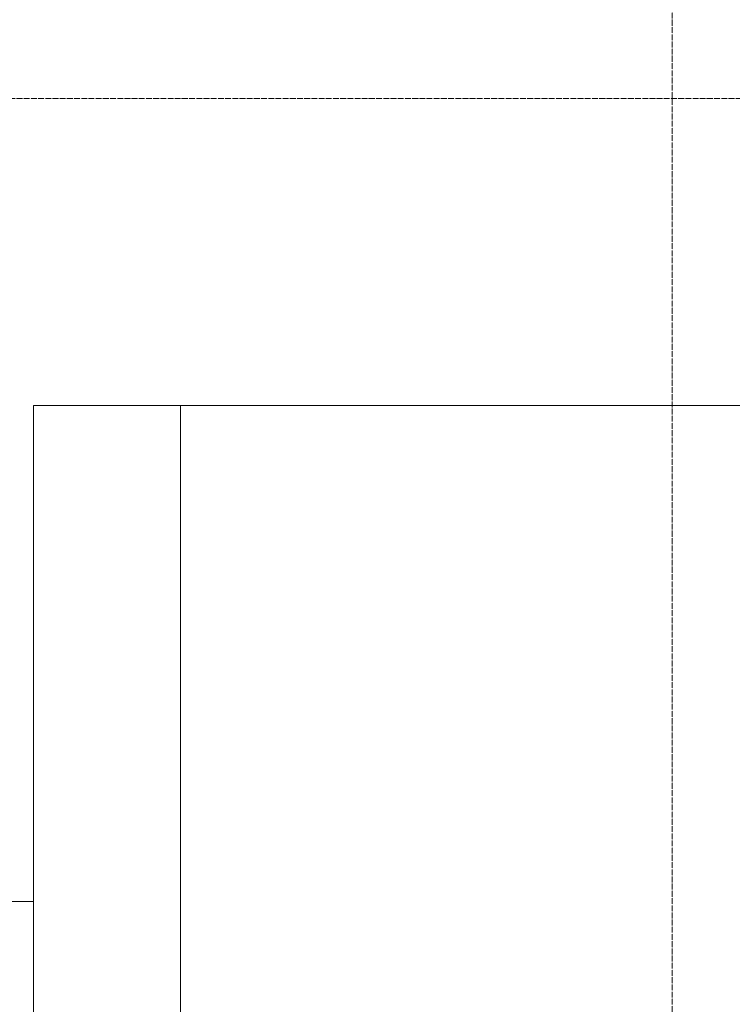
# Model space of a CAD drawing. Header units: millimetres. Extents: x 5617 to 109543, y 7718 to 202726.
# Tile 10 of 84: x 29837 to 32324, y 15641 to 19075. Entities that reach past the tile are written whole.
import ezdxf

# ---------------------------------------------------------------- set-up
doc = ezdxf.new("R2010")
doc.units = ezdxf.units.MM
doc.linetypes.add('ADSK_Линия сетки', pattern=[25, 20, -2.5, 0, -2.5])
doc.linetypes.add('Линия сетки', pattern=[25, 20, -2.5, 0, -2.5])
for name, color, linetype, lineweight in [('Оси', 7, 'Continuous', 9), ('Перекрытия', 7, 'Continuous', 18), ('Форма', 7, 'Continuous', 18), ('Формообразующий элемент-перекрытие', 7, 'Continuous', 18)]:
    doc.layers.add(name, color=color, linetype=linetype, lineweight=lineweight)

# ---------------------------------------------------------------- blocks, each defined once
blk = doc.blocks.new('135_SLK_K4_AR_rvt-1-МКСС_К4_L16_54_900_')
at = {"layer": 'Перекрытия', "color": 253, "true_color": 0xaaaaaa}
blk.add_line((100749.8, 16000), (101021.6, 16000), dxfattribs=at)
blk = doc.blocks.new('135_SLK_K4_AR_FCD_rvt-1-МКСС_К4_L16_54_900_')
at = {"layer": 'Форма', "color": 253, "lineweight": 5, "true_color": 0xaaaaaa}
blk.add_line((101021.6, 17730), (101533.6, 17730), dxfattribs=at)
at = {"layer": 'Форма', "color": 253, "lineweight": 9, "true_color": 0xaaaaaa}
for p, q in [((136800, 17730), (101533.6, 17730)), ((101533.6, 17730), (101533.6, 15230))]:
    blk.add_line(p, q, dxfattribs=at)
at = {"layer": 'Формообразующий элемент-перекрытие', "color": 253, "lineweight": 5, "true_color": 0xaaaaaa}
blk.add_line((101021.6, 15600), (101021.6, 17730), dxfattribs=at)

msp = doc.modelspace()

# ---------------------------------------------------------------- linework, layer by layer
at = {"layer": 'Оси', "linetype": 'Линия сетки'}
msp.add_line((32113.9, 12025.7), (32113.9, 33100), dxfattribs=at)
at = {"layer": 'Оси', "linetype": 'ADSK_Линия сетки'}
msp.add_line((65663.9, 18800), (24981.8, 18800), dxfattribs=at)

# ---------------------------------------------------------------- block references
at = {"lineweight": 5}
for name in ['135_SLK_K4_AR_FCD_rvt-1-МКСС_К4_L16_54_900_', '135_SLK_K4_AR_rvt-1-МКСС_К4_L16_54_900_']:
    msp.add_blockref(name, (-71136.1, 0), dxfattribs=at)

doc.saveas('drawing.dxf')
